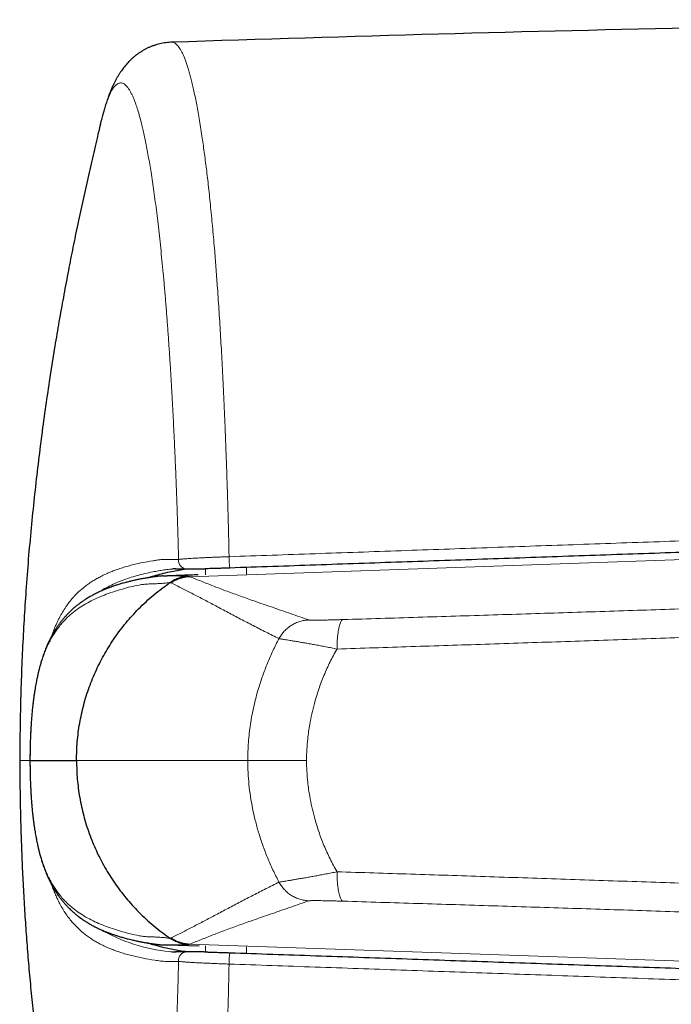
# Model space of a CAD drawing. Header units: millimetres. Extents: x 8 to 882, y 12 to 770.
# Tile 8 of 58: x 396 to 411, y 579 to 602. Entities that reach past the tile are written whole.
import ezdxf

# ---------------------------------------------------------------- set-up
doc = ezdxf.new("R2010")
doc.units = ezdxf.units.MM

msp = doc.modelspace()

# ---------------------------------------------------------------- linework, layer by layer
at = {"color": 7, "linetype": 'Continuous', "lineweight": 30}
for p, q in [((397.826, 599.195), (397.85, 599.296)), ((399.244, 588.987), (399.336, 588.988)), ((396.233, 584.818), (397.277, 584.818)), ((396.233, 584.818), (396.234, 584.818)), ((399.244, 580.648), (399.356, 580.647)), ((399.356, 580.646), (400.062, 580.623))]:
    msp.add_line(p, q, dxfattribs=at)
at = {"color": 252, "linetype": 'Continuous', "lineweight": 0}
for p, q in [((399.852, 588.97), (423.582, 589.799)), ((400.207, 589.011), (400.203, 589.151)), ((401.132, 589.183), (401.135, 589.032)), ((397.277, 584.818), (397.285, 584.818)), ((397.285, 584.818), (401.161, 584.818)), ((402.492, 584.818), (401.161, 584.818)), ((399.852, 580.665), (423.582, 579.837)), ((400.203, 580.485), (400.206, 580.624)), ((401.134, 580.604), (401.131, 580.453))]:
    msp.add_line(p, q, dxfattribs=at)
at = {"color": 252, "linetype": 'Continuous', "lineweight": 0, "flags": 128}
msp.add_lwpolyline([(399.451, 589.145), (399.446, 589.145), (399.396, 589.141), (399.396, 589.141), (399.396, 589.141)], dxfattribs=at)
at = {"color": 7, "linetype": 'Continuous', "lineweight": 30}
msp.add_arc((432.634, -399.27), 1000.876, 90.517329, 91.900487, dxfattribs=at)
at = {"color": 252, "linetype": 'Continuous', "lineweight": 0}
for centre, radius, start, end in [((399.79, 589.341), 0.195, 173.8414, 267.7852), ((403.537, 589.44), 2.798, 180.3518, 185.6111), ((399.787, 584.437), 3.962, 240.1605, 264.3433), ((399.79, 580.295), 0.195, 92.2068, 186.1588), ((403.537, 580.195), 2.798, 174.3889, 179.6482)]:
    msp.add_arc(centre, radius, start, end, dxfattribs=at)
at = {"color": 7, "linetype": 'Continuous', "lineweight": 30}
for points, knots in [([(399.442, 601.055), (399.42, 601.054), (399.376, 601.052), (399.308, 601.045), (399.239, 601.034), (399.171, 601.02), (399.105, 601.002), (399.04, 600.982), (398.977, 600.959), (398.916, 600.933), (398.857, 600.904), (398.801, 600.873), (398.746, 600.841), (398.694, 600.806), (398.644, 600.77), (398.597, 600.733), (398.551, 600.694), (398.507, 600.653), (398.465, 600.611), (398.426, 600.568), (398.388, 600.525), (398.352, 600.479), (398.317, 600.433), (398.282, 600.384), (398.249, 600.333), (398.216, 600.279), (398.184, 600.222), (398.151, 600.161), (398.119, 600.094), (398.086, 600.022), (398.052, 599.941), (398.017, 599.85), (397.981, 599.749), (397.945, 599.639), (397.913, 599.53), (397.882, 599.421), (397.863, 599.346), (397.852, 599.304), (397.851, 599.3)], [0, 0, 0, 0, 0.0160272, 0.0338946, 0.0517339, 0.0695591, 0.0873858, 0.1052309, 0.1231136, 0.1410559, 0.1590835, 0.1772267, 0.1955214, 0.21401, 0.2327423, 0.2517765, 0.27118, 0.2910732, 0.3119017, 0.3325703, 0.3540655, 0.3765046, 0.4000556, 0.4249165, 0.4513252, 0.4795721, 0.5100183, 0.5431198, 0.5794512, 0.6184975, 0.663206, 0.7133009, 0.7691543, 0.8291284, 0.8891256, 0.9402498, 0.9942444, 1, 1, 1, 1]), ([(397.826, 599.195), (397.801, 599.093), (397.734, 598.819), (397.628, 598.368), (397.507, 597.838), (397.388, 597.295), (397.274, 596.756), (397.165, 596.221), (397.062, 595.69), (396.962, 595.149), (396.864, 594.597), (396.77, 594.035), (396.677, 593.445), (396.585, 592.825), (396.496, 592.176), (396.413, 591.514), (396.336, 590.84), (396.265, 590.153), (396.201, 589.453), (396.147, 588.762), (396.102, 588.078), (396.065, 587.404), (396.036, 586.719), (396.016, 586.024), (396.004, 585.389), (396.004, 584.986), (396.004, 584.818)], [0, 0, 0, 0, 0.021796, 0.058571, 0.096131, 0.134476, 0.173606, 0.210165, 0.247386, 0.285267, 0.323811, 0.363019, 0.402892, 0.44715, 0.492205, 0.53806, 0.584719, 0.632186, 0.680465, 0.729564, 0.775296, 0.821727, 0.868863, 0.916712, 0.965282, 1, 1, 1, 1]), ([(416.332, 589.706), (416.33, 589.706), (415.678, 589.683), (414.378, 589.638), (412.432, 589.571), (410.485, 589.503), (408.538, 589.436), (406.592, 589.368), (404.645, 589.301), (402.699, 589.234), (401.401, 589.189), (400.752, 589.167)], [0, 0, 0, 0, 0.000445, 0.125383, 0.250322, 0.375263, 0.500204, 0.625152, 0.7501, 0.87505, 1, 1, 1, 1]), ([(398.889, 588.945), (398.902, 588.95), (398.963, 588.971), (399.085, 589.006), (399.254, 589.051), (399.429, 589.089), (399.602, 589.121), (399.716, 589.138), (399.773, 589.146)], [0, 0, 0, 0, 0.045743, 0.22784, 0.431266, 0.634727, 0.818569, 1, 1, 1, 1]), ([(399.532, 589.147), (399.52, 589.146), (399.492, 589.146), (399.465, 589.145), (399.451, 589.145)], [0, 0, 0, 0, 0.457479, 1, 1, 1, 1]), ([(399.528, 589.147), (399.537, 589.147), (399.565, 589.147), (399.616, 589.147), (399.692, 589.147), (399.748, 589.146), (399.783, 589.146)], [0, 0, 0, 0, 0.109472, 0.351382, 0.602241, 1, 1, 1, 1]), ([(399.782, 589.146), (399.783, 589.146), (399.79, 589.146), (399.809, 589.146), (399.838, 589.146), (399.869, 589.146), (399.904, 589.146), (399.941, 589.146), (399.981, 589.147), (400.023, 589.147), (400.068, 589.148), (400.115, 589.149), (400.155, 589.15), (400.181, 589.15), (400.189, 589.151)], [0, 0, 0, 0, 0.003103, 0.105737, 0.205005, 0.301946, 0.397398, 0.492045, 0.586019, 0.679382, 0.772168, 0.864409, 0.956077, 1, 1, 1, 1]), ([(400.752, 589.167), (400.724, 589.166), (400.668, 589.164), (400.584, 589.161), (400.501, 589.159), (400.419, 589.156), (400.341, 589.154), (400.266, 589.152), (400.218, 589.151), (400.195, 589.151)], [0, 0, 0, 0, 0.140694, 0.282386, 0.427209, 0.573107, 0.713775, 0.855402, 1, 1, 1, 1]), ([(399.247, 588.988), (399.237, 588.987), (399.218, 588.987), (399.192, 588.985), (399.169, 588.984), (399.15, 588.982), (399.137, 588.981), (399.124, 588.979), (399.115, 588.978), (399.109, 588.977), (399.102, 588.976), (399.092, 588.975), (399.076, 588.973), (399.054, 588.97), (399.029, 588.966), (399.001, 588.962), (398.972, 588.958), (398.942, 588.954), (398.914, 588.949), (398.879, 588.944), (398.838, 588.937), (398.792, 588.929), (398.749, 588.921), (398.711, 588.913), (398.675, 588.906), (398.64, 588.898), (398.606, 588.891), (398.571, 588.883), (398.536, 588.875), (398.498, 588.866), (398.458, 588.856), (398.417, 588.846), (398.374, 588.834), (398.33, 588.822), (398.285, 588.809), (398.242, 588.796), (398.2, 588.783), (398.161, 588.77), (398.126, 588.758), (398.096, 588.748), (398.067, 588.738), (398.039, 588.727), (398.009, 588.716), (397.975, 588.703), (397.939, 588.689), (397.903, 588.674), (397.867, 588.658), (397.833, 588.643), (397.797, 588.626), (397.757, 588.607), (397.714, 588.586), (397.671, 588.564), (397.631, 588.542), (397.594, 588.521), (397.556, 588.499), (397.517, 588.475), (397.48, 588.452), (397.445, 588.428), (397.412, 588.406), (397.381, 588.384), (397.352, 588.362), (397.324, 588.341), (397.295, 588.318), (397.265, 588.294), (397.235, 588.269), (397.204, 588.242), (397.172, 588.213), (397.143, 588.185), (397.118, 588.161), (397.1, 588.142), (397.083, 588.125), (397.068, 588.11), (397.055, 588.095), (397.041, 588.08), (397.025, 588.063), (397.007, 588.042), (396.988, 588.019), (396.966, 587.993), (396.943, 587.964), (396.919, 587.934), (396.898, 587.905), (396.877, 587.876), (396.855, 587.845), (396.833, 587.813), (396.81, 587.777), (396.785, 587.737), (396.76, 587.694), (396.736, 587.652), (396.715, 587.615), (396.699, 587.584), (396.687, 587.559), (396.674, 587.534), (396.661, 587.507), (396.647, 587.477), (396.63, 587.441), (396.613, 587.4), (396.593, 587.354), (396.566, 587.286), (396.533, 587.196), (396.503, 587.104), (396.482, 587.034), (396.469, 586.988), (396.457, 586.945), (396.447, 586.91), (396.44, 586.882), (396.435, 586.861), (396.431, 586.845), (396.428, 586.832), (396.424, 586.819), (396.42, 586.802), (396.415, 586.779), (396.408, 586.747), (396.399, 586.707), (396.388, 586.658), (396.377, 586.599), (396.365, 586.536), (396.353, 586.468), (396.341, 586.397), (396.329, 586.317), (396.316, 586.229), (396.304, 586.131), (396.292, 586.023), (396.28, 585.909), (396.27, 585.789), (396.261, 585.665), (396.252, 585.533), (396.246, 585.402), (396.24, 585.272), (396.237, 585.144), (396.234, 585.011), (396.233, 584.901), (396.232, 584.836), (396.232, 584.818)], [0, 0, 0, 0, 0.00496, 0.00933, 0.013107, 0.016376, 0.019156, 0.020965, 0.022312, 0.02326, 0.024326, 0.025542, 0.02913, 0.033491, 0.038609, 0.044935, 0.051724, 0.058287, 0.064613, 0.070705, 0.082164, 0.092694, 0.102363, 0.111417, 0.119884, 0.127921, 0.136325, 0.144446, 0.153034, 0.162192, 0.171922, 0.182219, 0.192497, 0.204251, 0.215372, 0.225971, 0.236622, 0.247405, 0.255788, 0.263618, 0.27087, 0.277934, 0.285647, 0.294567, 0.304238, 0.313988, 0.323422, 0.332539, 0.3415, 0.352718, 0.364737, 0.376743, 0.387683, 0.397864, 0.408408, 0.419636, 0.430387, 0.440249, 0.449836, 0.459389, 0.467429, 0.475804, 0.484513, 0.493517, 0.502761, 0.512247, 0.522181, 0.532974, 0.539567, 0.545619, 0.551041, 0.555832, 0.560003, 0.564192, 0.569644, 0.575654, 0.582219, 0.589234, 0.597976, 0.60612, 0.613669, 0.621042, 0.628808, 0.636967, 0.645028, 0.655289, 0.664937, 0.67448, 0.683574, 0.689054, 0.69421, 0.69905, 0.704293, 0.710412, 0.717274, 0.724979, 0.733526, 0.742736, 0.761145, 0.779376, 0.786478, 0.793495, 0.799731, 0.804959, 0.808523, 0.811405, 0.813608, 0.815133, 0.816568, 0.818791, 0.821808, 0.826038, 0.831217, 0.837341, 0.844419, 0.852443, 0.85964, 0.867435, 0.875805, 0.884697, 0.894134, 0.904168, 0.914848, 0.924662, 0.934884, 0.945489, 0.956539, 0.96576, 0.975376, 0.985511, 0.995858, 1, 1, 1, 1]), ([(397.285, 584.818), (397.289, 584.958), (397.296, 585.24), (397.353, 585.658), (397.442, 586.071), (397.569, 586.474), (397.729, 586.864), (397.922, 587.24), (398.148, 587.597), (398.403, 587.933), (398.697, 588.258), (399.03, 588.567), (399.283, 588.751), (399.41, 588.842)], [0, 0, 0, 0, 0.089092, 0.178184, 0.267274, 0.356365, 0.445458, 0.53455, 0.623643, 0.712736, 0.801827, 0.900912, 1, 1, 1, 1]), ([(400.037, 589.013), (399.982, 589.011), (399.748, 589.003), (399.515, 588.995), (399.336, 588.989)], [0, 0, 0, 0, 0.234498, 1, 1, 1, 1]), ([(399.814, 588.98), (399.778, 588.977), (399.707, 588.971), (399.603, 588.943), (399.502, 588.902), (399.442, 588.863), (399.411, 588.843)], [0, 0, 0, 0, 0.247799, 0.498727, 0.750304, 1, 1, 1, 1]), ([(396.004, 584.818), (396.003, 584.729), (396.003, 584.476), (396.008, 584.056), (396.018, 583.552), (396.033, 583.035), (396.053, 582.506), (396.079, 581.964), (396.11, 581.426), (396.146, 580.891), (396.187, 580.361), (396.234, 579.821), (396.287, 579.269), (396.346, 578.707), (396.411, 578.144), (396.482, 577.579), (396.558, 577.012), (396.641, 576.437), (396.731, 575.851), (396.828, 575.256), (396.933, 574.651), (397.046, 574.036), (397.169, 573.401), (397.302, 572.747), (397.447, 572.071), (397.601, 571.386), (397.726, 570.849), (397.802, 570.541), (397.821, 570.465)], [0, 0, 0, 0, 0.018407, 0.052283, 0.087024, 0.122637, 0.159126, 0.196498, 0.23476, 0.27062, 0.307239, 0.344622, 0.382775, 0.421705, 0.461418, 0.500064, 0.539435, 0.57954, 0.620385, 0.661977, 0.704323, 0.747431, 0.791308, 0.838108, 0.88577, 0.934302, 0.983716, 1, 1, 1, 1]), ([(396.232, 584.818), (396.232, 584.799), (396.233, 584.734), (396.234, 584.624), (396.237, 584.491), (396.24, 584.364), (396.246, 584.234), (396.252, 584.102), (396.261, 583.97), (396.27, 583.847), (396.28, 583.727), (396.292, 583.612), (396.304, 583.504), (396.316, 583.406), (396.329, 583.318), (396.341, 583.239), (396.353, 583.168), (396.365, 583.1), (396.377, 583.036), (396.388, 582.978), (396.399, 582.929), (396.408, 582.889), (396.415, 582.856), (396.421, 582.833), (396.424, 582.817), (396.427, 582.806), (396.43, 582.796), (396.433, 582.783), (396.437, 582.767), (396.443, 582.743), (396.451, 582.711), (396.463, 582.668), (396.476, 582.62), (396.494, 582.561), (396.516, 582.494), (396.539, 582.426), (396.561, 582.366), (396.581, 582.313), (396.601, 582.264), (396.62, 582.219), (396.637, 582.181), (396.652, 582.147), (396.665, 582.12), (396.677, 582.096), (396.688, 582.073), (396.7, 582.05), (396.715, 582.021), (396.734, 581.987), (396.756, 581.948), (396.779, 581.908), (396.804, 581.868), (396.831, 581.827), (396.858, 581.786), (396.883, 581.75), (396.906, 581.719), (396.929, 581.689), (396.953, 581.658), (396.978, 581.627), (397.003, 581.597), (397.027, 581.571), (397.048, 581.547), (397.069, 581.525), (397.093, 581.5), (397.121, 581.472), (397.151, 581.443), (397.181, 581.415), (397.209, 581.389), (397.244, 581.359), (397.286, 581.324), (397.333, 581.287), (397.375, 581.257), (397.41, 581.231), (397.44, 581.21), (397.472, 581.189), (397.506, 581.167), (397.541, 581.146), (397.577, 581.124), (397.611, 581.105), (397.644, 581.086), (397.679, 581.067), (397.717, 581.048), (397.754, 581.029), (397.791, 581.012), (397.828, 580.995), (397.868, 580.977), (397.911, 580.958), (397.955, 580.94), (397.998, 580.924), (398.035, 580.91), (398.067, 580.898), (398.096, 580.888), (398.127, 580.877), (398.16, 580.866), (398.196, 580.854), (398.234, 580.842), (398.275, 580.829), (398.317, 580.817), (398.362, 580.804), (398.409, 580.792), (398.459, 580.779), (398.51, 580.766), (398.56, 580.755), (398.606, 580.744), (398.647, 580.736), (398.683, 580.728), (398.718, 580.721), (398.755, 580.714), (398.796, 580.706), (398.84, 580.698), (398.88, 580.692), (398.916, 580.686), (398.946, 580.681), (398.977, 580.677), (399.008, 580.672), (399.038, 580.668), (399.061, 580.665), (399.078, 580.662), (399.089, 580.661), (399.1, 580.66), (399.109, 580.658), (399.118, 580.657), (399.13, 580.656), (399.145, 580.654), (399.163, 580.652), (399.188, 580.651), (399.216, 580.649), (399.236, 580.648), (399.247, 580.648)], [0, 0, 0, 0, 0.004138, 0.014486, 0.024621, 0.034236, 0.043458, 0.054508, 0.065112, 0.075335, 0.085149, 0.095829, 0.105862, 0.115299, 0.124192, 0.132561, 0.140357, 0.147554, 0.155562, 0.162627, 0.168743, 0.173918, 0.178148, 0.181427, 0.183333, 0.184646, 0.185816, 0.187484, 0.189656, 0.192335, 0.197305, 0.203424, 0.210658, 0.218236, 0.230227, 0.242307, 0.251507, 0.260748, 0.26979, 0.27802, 0.285408, 0.291952, 0.297348, 0.302, 0.306531, 0.311339, 0.316424, 0.324815, 0.333635, 0.342544, 0.351818, 0.361903, 0.372273, 0.382019, 0.389346, 0.397138, 0.405527, 0.414512, 0.423268, 0.431087, 0.437967, 0.444321, 0.451943, 0.461044, 0.47109, 0.480535, 0.489318, 0.497811, 0.512878, 0.527196, 0.54061, 0.549454, 0.558318, 0.567342, 0.577066, 0.587481, 0.597521, 0.60694, 0.615857, 0.625577, 0.636082, 0.646489, 0.656295, 0.665515, 0.676639, 0.688236, 0.700255, 0.711581, 0.721765, 0.728989, 0.736383, 0.744378, 0.752944, 0.761596, 0.771912, 0.782123, 0.792716, 0.8039, 0.815674, 0.827658, 0.840844, 0.852963, 0.864133, 0.874552, 0.882219, 0.890381, 0.899075, 0.908336, 0.918399, 0.929296, 0.935765, 0.942497, 0.949496, 0.95668, 0.963137, 0.968615, 0.971113, 0.973336, 0.975236, 0.976791, 0.978229, 0.979841, 0.982367, 0.985841, 0.989848, 0.994565, 1, 1, 1, 1]), ([(397.285, 584.818), (397.289, 584.677), (397.296, 584.396), (397.353, 583.977), (397.442, 583.565), (397.569, 583.162), (397.729, 582.771), (397.922, 582.396), (398.148, 582.039), (398.403, 581.702), (398.697, 581.378), (399.03, 581.069), (399.283, 580.885), (399.41, 580.793)], [0, 0, 0, 0, 0.089092, 0.178184, 0.267274, 0.356365, 0.445458, 0.53455, 0.623643, 0.712736, 0.801827, 0.900912, 1, 1, 1, 1]), ([(399.789, 580.489), (399.767, 580.492), (399.666, 580.502), (399.491, 580.535), (399.269, 580.58), (399.067, 580.632), (398.944, 580.672), (398.888, 580.69)], [0, 0, 0, 0, 0.0685923, 0.312928, 0.5572624, 0.8019471, 1, 1, 1, 1]), ([(399.814, 580.656), (399.778, 580.659), (399.707, 580.664), (399.603, 580.693), (399.502, 580.734), (399.442, 580.773), (399.411, 580.792)], [0, 0, 0, 0, 0.247799, 0.498727, 0.750304, 1, 1, 1, 1]), ([(399.452, 580.491), (399.466, 580.49), (399.496, 580.489), (399.526, 580.489), (399.541, 580.489)], [0, 0, 0, 0, 0.477589, 1, 1, 1, 1]), ([(399.783, 580.489), (399.752, 580.489), (399.693, 580.488), (399.614, 580.488), (399.559, 580.488), (399.533, 580.489), (399.528, 580.489)], [0, 0, 0, 0, 0.356773, 0.676503, 0.931156, 1, 1, 1, 1]), ([(400.258, 580.483), (400.253, 580.484), (400.231, 580.484), (400.193, 580.485), (400.143, 580.486), (400.095, 580.487), (400.05, 580.488), (400.006, 580.488), (399.966, 580.489), (399.927, 580.489), (399.892, 580.49), (399.859, 580.49), (399.829, 580.49), (399.803, 580.49), (399.789, 580.489), (399.783, 580.489)], [0, 0, 0, 0, 0.0192885, 0.1002847, 0.1813588, 0.2622164, 0.3432423, 0.4250463, 0.5074313, 0.5904153, 0.6740135, 0.7582537, 0.8432015, 0.9288555, 1, 1, 1, 1]), ([(400.261, 580.483), (400.262, 580.483), (400.287, 580.483), (400.339, 580.481), (400.417, 580.479), (400.498, 580.477), (400.581, 580.475), (400.666, 580.472), (400.723, 580.47), (400.752, 580.469)], [0, 0, 0, 0, 0.003712, 0.17055, 0.338582, 0.500974, 0.664499, 0.831623, 1, 1, 1, 1]), ([(400.752, 580.469), (401.401, 580.447), (402.698, 580.402), (404.645, 580.335), (406.591, 580.267), (408.538, 580.2), (410.485, 580.132), (412.431, 580.065), (414.378, 579.997), (415.676, 579.952), (416.325, 579.929)], [0, 0, 0, 0, 0.124995, 0.249991, 0.374987, 0.499986, 0.624985, 0.749988, 0.874994, 1, 1, 1, 1])]:
    msp.add_open_spline(points, degree=3, knots=knots, dxfattribs=at)
at = {"color": 252, "linetype": 'Continuous', "lineweight": 0}
for points, knots in [([(400.739, 589.423), (400.736, 589.543), (400.731, 589.784), (400.722, 590.141), (400.712, 590.496), (400.703, 590.82), (400.693, 591.113), (400.685, 591.376), (400.676, 591.637), (400.665, 591.921), (400.653, 592.227), (400.64, 592.554), (400.626, 592.878), (400.611, 593.197), (400.596, 593.513), (400.58, 593.818), (400.564, 594.113), (400.547, 594.397), (400.531, 594.678), (400.513, 594.954), (400.495, 595.226), (400.478, 595.476), (400.461, 595.706), (400.445, 595.917), (400.429, 596.124), (400.411, 596.347), (400.391, 596.585), (400.368, 596.836), (400.345, 597.082), (400.322, 597.321), (400.298, 597.554), (400.274, 597.777), (400.25, 597.988), (400.226, 598.189), (400.201, 598.384), (400.176, 598.573), (400.151, 598.756), (400.124, 598.945), (400.094, 599.138), (400.062, 599.331), (400.031, 599.511), (400, 599.679), (399.968, 599.839), (399.936, 599.985), (399.905, 600.119), (399.875, 600.242), (399.844, 600.356), (399.813, 600.461), (399.782, 600.557), (399.752, 600.644), (399.721, 600.723), (399.689, 600.797), (399.655, 600.865), (399.619, 600.924), (399.585, 600.971), (399.55, 601.008), (399.516, 601.035), (399.483, 601.05), (399.458, 601.056), (399.444, 601.055), (399.441, 601.054)], [0, 0, 0, 0, 0.018012, 0.036023, 0.054074, 0.072125, 0.085812, 0.0995, 0.113204, 0.126909, 0.144578, 0.162249, 0.179919, 0.197671, 0.215426, 0.233178, 0.249897, 0.266617, 0.283335, 0.300123, 0.316914, 0.333702, 0.347387, 0.361072, 0.374773, 0.388475, 0.406139, 0.423806, 0.441471, 0.459218, 0.476968, 0.494715, 0.511427, 0.528141, 0.544853, 0.561635, 0.578419, 0.595201, 0.615518, 0.635849, 0.655318, 0.674788, 0.694306, 0.713824, 0.73197, 0.750116, 0.768301, 0.786486, 0.804207, 0.821928, 0.839686, 0.857443, 0.877846, 0.898264, 0.917816, 0.937369, 0.95697, 0.976572, 0.994796, 1, 1, 1, 1]), ([(397.85, 599.296), (397.86, 599.335), (397.88, 599.412), (397.91, 599.518), (397.941, 599.618), (397.973, 599.712), (398.006, 599.799), (398.039, 599.875), (398.072, 599.94), (398.103, 599.995), (398.134, 600.039), (398.165, 600.076), (398.198, 600.104), (398.231, 600.124), (398.264, 600.135), (398.297, 600.136), (398.329, 600.129), (398.362, 600.113), (398.395, 600.087), (398.429, 600.052), (398.465, 600.006), (398.5, 599.95), (398.533, 599.886), (398.566, 599.816), (398.597, 599.74), (398.632, 599.645), (398.672, 599.526), (398.715, 599.38), (398.753, 599.233), (398.788, 599.09), (398.818, 598.956), (398.849, 598.81), (398.88, 598.652), (398.911, 598.482), (398.942, 598.303), (398.974, 598.11), (399.006, 597.903), (399.038, 597.68), (399.07, 597.446), (399.101, 597.201), (399.132, 596.946), (399.162, 596.681), (399.191, 596.408), (399.22, 596.122), (399.249, 595.825), (399.276, 595.517), (399.303, 595.199), (399.329, 594.878), (399.353, 594.553), (399.376, 594.226), (399.399, 593.889), (399.42, 593.545), (399.441, 593.191), (399.461, 592.831), (399.48, 592.465), (399.498, 592.089), (399.516, 591.704), (399.532, 591.31), (399.548, 590.91), (399.562, 590.516), (399.575, 590.128), (399.586, 589.747), (399.593, 589.49), (399.597, 589.362)], [0, 0, 0, 0, 0.01474, 0.029482, 0.044222, 0.060093, 0.075969, 0.091846, 0.107717, 0.122176, 0.136636, 0.151094, 0.16633, 0.181571, 0.196811, 0.212047, 0.226789, 0.241532, 0.256274, 0.272158, 0.288047, 0.303936, 0.31982, 0.334198, 0.348579, 0.362957, 0.383157, 0.403363, 0.423563, 0.438212, 0.452862, 0.46751, 0.483278, 0.499051, 0.514823, 0.530591, 0.547728, 0.564868, 0.582005, 0.599392, 0.616789, 0.634189, 0.651586, 0.668973, 0.686847, 0.704728, 0.722609, 0.740482, 0.757626, 0.774773, 0.791916, 0.809313, 0.826719, 0.844129, 0.861535, 0.878932, 0.896821, 0.914717, 0.932613, 0.950502, 0.967, 0.983502, 1, 1, 1, 1]), ([(400.739, 589.423), (401.388, 589.446), (402.685, 589.491), (404.632, 589.559), (406.579, 589.627), (408.526, 589.695), (410.473, 589.763), (412.42, 589.831), (414.368, 589.899), (416.879, 589.988), (419.956, 590.096), (422.384, 590.182), (423.597, 590.224)], [0, 0, 0, 0, 0.085175, 0.170351, 0.255527, 0.340706, 0.425884, 0.511066, 0.596248, 0.681431, 0.840714, 1, 1, 1, 1]), ([(396.725, 587.632), (396.731, 587.649), (396.749, 587.704), (396.779, 587.78), (396.814, 587.865), (396.847, 587.939), (396.881, 588.009), (396.928, 588.1), (396.989, 588.204), (397.064, 588.318), (397.142, 588.421), (397.214, 588.506), (397.28, 588.576), (397.361, 588.654), (397.45, 588.73), (397.548, 588.804), (397.633, 588.862), (397.721, 588.915), (397.816, 588.968), (397.92, 589.019), (398.032, 589.069), (398.147, 589.114), (398.265, 589.155), (398.388, 589.193), (398.515, 589.229), (398.645, 589.26), (398.809, 589.296), (398.959, 589.321), (399.091, 589.343), (399.172, 589.355), (399.282, 589.364), (399.422, 589.363), (399.538, 589.362), (399.597, 589.362)], [0, 0, 0, 0, 0.009657, 0.03102, 0.047778, 0.064545, 0.081754, 0.098964, 0.13343, 0.167994, 0.202586, 0.236425, 0.260984, 0.285544, 0.334699, 0.366699, 0.398699, 0.430723, 0.462746, 0.500811, 0.538876, 0.576963, 0.61505, 0.65439, 0.69373, 0.733085, 0.77244, 0.839703, 0.862133, 0.884563, 0.906989, 0.953491, 1, 1, 1, 1]), ([(399.597, 589.362), (399.605, 589.363), (399.622, 589.365), (399.652, 589.368), (399.685, 589.371), (399.727, 589.374), (399.779, 589.378), (399.843, 589.382), (399.915, 589.387), (399.991, 589.391), (400.072, 589.395), (400.157, 589.4), (400.247, 589.404), (400.34, 589.408), (400.436, 589.412), (400.535, 589.416), (400.636, 589.419), (400.704, 589.422), (400.739, 589.423)], [0, 0, 0, 0, 0.048077, 0.096377, 0.144827, 0.193508, 0.260194, 0.327294, 0.395717, 0.464604, 0.530522, 0.59687, 0.66389, 0.731836, 0.797703, 0.864019, 0.931762, 1, 1, 1, 1]), ([(399.396, 589.141), (399.396, 589.141), (399.351, 589.136), (399.264, 589.124), (399.139, 589.103), (398.995, 589.076), (398.832, 589.042), (398.654, 588.997), (398.482, 588.946), (398.315, 588.887), (398.154, 588.821), (397.998, 588.744), (397.887, 588.683), (397.83, 588.643), (397.821, 588.638)], [0, 0, 0, 0, 0.00001, 0.072495, 0.144987, 0.21748, 0.32631, 0.43514, 0.544142, 0.653167, 0.76166, 0.870186, 0.980789, 1, 1, 1, 1]), ([(399.408, 588.841), (399.372, 588.836), (399.301, 588.827), (399.198, 588.818), (399.098, 588.813), (399, 588.809), (398.903, 588.805), (398.808, 588.801), (398.671, 588.776), (398.511, 588.745), (398.322, 588.692), (398.138, 588.637), (397.959, 588.574), (397.784, 588.504), (397.618, 588.426), (397.459, 588.339), (397.326, 588.252), (397.216, 588.17), (397.127, 588.095), (397.04, 588.013), (396.957, 587.923), (396.883, 587.832), (396.817, 587.74), (396.758, 587.65), (396.701, 587.551), (396.646, 587.445), (396.597, 587.336), (396.553, 587.226), (396.514, 587.116), (396.477, 586.997), (396.443, 586.878), (396.414, 586.759), (396.388, 586.644), (396.364, 586.52), (396.342, 586.392), (396.322, 586.261), (396.304, 586.127), (396.288, 585.985), (396.274, 585.836), (396.263, 585.688), (396.253, 585.545), (396.246, 585.407), (396.241, 585.266), (396.236, 585.121), (396.233, 584.971), (396.233, 584.87), (396.233, 584.818)], [0, 0, 0, 0, 0.022757, 0.04546, 0.068235, 0.091048, 0.113876, 0.136524, 0.158901, 0.200908, 0.242892, 0.284853, 0.329778, 0.374676, 0.419558, 0.464404, 0.509167, 0.537611, 0.566042, 0.594435, 0.62276, 0.650996, 0.673109, 0.695155, 0.717129, 0.73903, 0.760865, 0.778206, 0.795541, 0.81285, 0.830066, 0.84349, 0.856803, 0.870053, 0.883233, 0.89508, 0.906737, 0.91835, 0.929995, 0.941562, 0.951121, 0.960656, 0.970252, 0.97999, 0.989782, 1, 1, 1, 1]), ([(399.336, 588.988), (399.354, 588.989), (399.421, 588.99), (399.538, 588.988), (399.683, 588.984), (399.77, 588.981), (399.814, 588.98)], [0, 0, 0, 0, 0.108146, 0.405074, 0.702208, 1, 1, 1, 1]), ([(399.427, 588.829), (399.424, 588.831), (399.418, 588.836), (399.416, 588.843), (399.415, 588.846)], [0, 0, 0, 0, 0.4998892, 1, 1, 1, 1]), ([(399.852, 588.97), (399.827, 588.969), (399.777, 588.966), (399.702, 588.952), (399.629, 588.931), (399.558, 588.904), (399.49, 588.87), (399.448, 588.843), (399.427, 588.829)], [0, 0, 0, 0, 0.165418, 0.33233, 0.5, 0.66767, 0.834582, 1, 1, 1, 1]), ([(399.814, 588.98), (399.822, 588.978), (399.837, 588.975), (399.847, 588.972), (399.852, 588.97)], [0, 0, 0, 0, 0.500128, 1, 1, 1, 1]), ([(399.852, 588.97), (399.944, 588.934), (400.126, 588.862), (400.405, 588.751), (400.694, 588.641), (400.994, 588.532), (401.336, 588.411), (401.719, 588.279), (402.133, 588.136), (402.407, 588.04), (402.544, 587.992)], [0, 0, 0, 0, 0.112003, 0.224002, 0.335997, 0.447993, 0.559991, 0.706659, 0.853329, 1, 1, 1, 1]), ([(401.868, 587.571), (401.771, 587.619), (401.575, 587.717), (401.285, 587.865), (400.997, 588.014), (400.714, 588.164), (400.441, 588.309), (400.178, 588.448), (399.923, 588.58), (399.675, 588.708), (399.51, 588.789), (399.427, 588.829)], [0, 0, 0, 0, 0.111991, 0.223983, 0.335977, 0.447978, 0.559986, 0.669996, 0.780004, 0.890006, 1, 1, 1, 1]), ([(403.317, 588.001), (403.6, 588.01), (404.165, 588.027), (405.014, 588.053), (405.864, 588.08), (406.714, 588.106), (407.56, 588.133), (408.403, 588.16), (409.243, 588.187), (410.083, 588.214), (410.995, 588.244), (411.978, 588.277), (413.031, 588.312), (414.086, 588.347), (415.143, 588.383), (416.2, 588.42), (417.259, 588.456), (417.966, 588.481), (418.32, 588.493)], [0, 0, 0, 0, 0.057372, 0.114598, 0.17171, 0.22874, 0.285725, 0.34169, 0.397668, 0.453667, 0.509694, 0.579598, 0.649549, 0.71954, 0.789565, 0.859628, 0.929752, 1, 1, 1, 1]), ([(402.544, 587.992), (402.51, 587.99), (402.442, 587.985), (402.341, 587.961), (402.243, 587.924), (402.149, 587.874), (402.062, 587.811), (401.986, 587.739), (401.92, 587.659), (401.885, 587.6), (401.868, 587.571)], [0, 0, 0, 0, 0.121274, 0.245686, 0.372283, 0.5, 0.627717, 0.754314, 0.878726, 1, 1, 1, 1]), ([(402.544, 587.992), (402.547, 587.991), (402.553, 587.99), (402.577, 587.989), (402.612, 587.988), (402.658, 587.988), (402.714, 587.988), (402.779, 587.989), (402.853, 587.99), (402.935, 587.991), (403.023, 587.993), (403.117, 587.996), (403.215, 587.998), (403.283, 588), (403.317, 588.001)], [0, 0, 0, 0, 0.080836, 0.161276, 0.242242, 0.323763, 0.405514, 0.487771, 0.570788, 0.654788, 0.739816, 0.825801, 0.912595, 1, 1, 1, 1]), ([(403.317, 588.001), (403.311, 588), (403.299, 587.996), (403.282, 587.979), (403.265, 587.951), (403.249, 587.913), (403.234, 587.865), (403.221, 587.807), (403.209, 587.74), (403.199, 587.667), (403.191, 587.588), (403.186, 587.505), (403.182, 587.421), (403.181, 587.364), (403.181, 587.336)], [0, 0, 0, 0, 0.078347, 0.159284, 0.242418, 0.327281, 0.413336, 0.5, 0.586664, 0.672719, 0.757582, 0.840716, 0.921653, 1, 1, 1, 1]), ([(418.281, 587.854), (417.925, 587.841), (417.212, 587.815), (416.144, 587.776), (415.078, 587.738), (414.013, 587.7), (412.949, 587.662), (411.887, 587.625), (410.893, 587.591), (409.966, 587.559), (409.106, 587.53), (408.247, 587.501), (407.389, 587.473), (406.538, 587.444), (405.693, 587.417), (404.854, 587.39), (404.017, 587.363), (403.46, 587.345), (403.181, 587.336)], [0, 0, 0, 0, 0.070365, 0.140644, 0.210842, 0.280975, 0.351057, 0.421106, 0.491138, 0.548032, 0.604933, 0.661847, 0.718786, 0.775759, 0.831757, 0.887797, 0.943879, 1, 1, 1, 1]), ([(401.161, 584.818), (401.161, 584.818), (401.161, 584.886), (401.164, 585.022), (401.176, 585.225), (401.195, 585.429), (401.222, 585.633), (401.256, 585.837), (401.298, 586.041), (401.348, 586.244), (401.413, 586.476), (401.497, 586.734), (401.606, 587.018), (401.728, 587.298), (401.821, 587.48), (401.868, 587.571)], [0, 0, 0, 0, 0.000021, 0.07088, 0.141995, 0.213111, 0.285017, 0.356923, 0.429603, 0.502284, 0.575191, 0.680861, 0.786531, 0.893131, 1, 1, 1, 1]), ([(403.181, 587.336), (403.139, 587.345), (403.055, 587.362), (402.931, 587.386), (402.81, 587.409), (402.693, 587.431), (402.581, 587.451), (402.474, 587.47), (402.374, 587.487), (402.28, 587.503), (402.195, 587.517), (402.117, 587.53), (402.049, 587.541), (401.991, 587.55), (401.943, 587.558), (401.906, 587.564), (401.88, 587.568), (401.872, 587.57), (401.868, 587.571)], [0, 0, 0, 0, 0.061346, 0.123048, 0.185018, 0.247171, 0.309432, 0.371749, 0.434095, 0.496481, 0.558973, 0.621628, 0.684494, 0.747643, 0.810751, 0.873635, 0.93661, 1, 1, 1, 1]), ([(403.181, 587.336), (403.154, 587.288), (403.099, 587.192), (403.024, 587.044), (402.952, 586.894), (402.886, 586.74), (402.824, 586.584), (402.767, 586.426), (402.715, 586.265), (402.661, 586.079), (402.609, 585.868), (402.567, 585.657), (402.537, 585.47), (402.514, 585.281), (402.496, 585.064), (402.493, 584.9), (402.492, 584.818)], [0, 0, 0, 0, 0.06276, 0.125696, 0.188632, 0.252113, 0.315594, 0.379614, 0.443635, 0.50782, 0.599228, 0.690635, 0.752142, 0.813648, 0.906826, 1, 1, 1, 1]), ([(396.238, 584.818), (396.219, 584.818), (396.129, 584.818), (396.051, 584.818), (395.995, 584.818), (396.007, 584.818), (396.008, 584.818)], [0, 0, 0, 0, 0.114869, 0.522018, 0.92983, 1, 1, 1, 1]), ([(399.408, 580.795), (399.372, 580.799), (399.301, 580.808), (399.198, 580.817), (399.098, 580.823), (399, 580.827), (398.903, 580.83), (398.808, 580.834), (398.671, 580.86), (398.511, 580.891), (398.322, 580.943), (398.138, 580.999), (397.959, 581.061), (397.784, 581.132), (397.618, 581.209), (397.459, 581.297), (397.326, 581.383), (397.216, 581.466), (397.127, 581.541), (397.04, 581.622), (396.957, 581.712), (396.883, 581.803), (396.817, 581.895), (396.758, 581.986), (396.701, 582.084), (396.646, 582.191), (396.597, 582.3), (396.553, 582.41), (396.514, 582.519), (396.477, 582.638), (396.443, 582.758), (396.414, 582.876), (396.388, 582.992), (396.364, 583.116), (396.342, 583.244), (396.322, 583.375), (396.304, 583.509), (396.288, 583.651), (396.274, 583.8), (396.263, 583.947), (396.253, 584.09), (396.246, 584.228), (396.241, 584.37), (396.236, 584.515), (396.233, 584.665), (396.233, 584.766), (396.233, 584.818)], [0, 0, 0, 0, 0.022757, 0.04546, 0.068235, 0.091048, 0.113876, 0.136524, 0.158901, 0.200908, 0.242892, 0.284853, 0.329778, 0.374676, 0.419558, 0.464404, 0.509167, 0.537611, 0.566042, 0.594435, 0.62276, 0.650996, 0.673109, 0.695155, 0.717129, 0.73903, 0.760865, 0.778206, 0.795541, 0.81285, 0.830066, 0.84349, 0.856803, 0.870053, 0.883233, 0.89508, 0.906737, 0.91835, 0.929995, 0.941562, 0.951121, 0.960656, 0.970252, 0.97999, 0.989782, 1, 1, 1, 1]), ([(401.161, 584.818), (401.161, 584.818), (401.161, 584.727), (401.166, 584.545), (401.187, 584.274), (401.221, 584.002), (401.269, 583.73), (401.33, 583.458), (401.405, 583.182), (401.497, 582.901), (401.606, 582.617), (401.728, 582.337), (401.822, 582.156), (401.868, 582.065)], [0, 0, 0, 0, 0.000021, 0.094813, 0.189669, 0.28447, 0.381352, 0.478292, 0.575181, 0.680853, 0.786526, 0.893263, 1, 1, 1, 1]), ([(403.181, 582.299), (403.154, 582.347), (403.099, 582.444), (403.024, 582.591), (402.952, 582.742), (402.886, 582.895), (402.824, 583.051), (402.767, 583.21), (402.715, 583.371), (402.661, 583.557), (402.609, 583.768), (402.567, 583.979), (402.537, 584.165), (402.514, 584.354), (402.496, 584.572), (402.493, 584.736), (402.492, 584.818)], [0, 0, 0, 0, 0.06276, 0.125696, 0.188632, 0.252113, 0.315594, 0.379614, 0.443635, 0.50782, 0.599228, 0.690635, 0.752142, 0.813648, 0.906826, 1, 1, 1, 1]), ([(403.181, 582.299), (403.139, 582.291), (403.055, 582.273), (402.931, 582.249), (402.81, 582.226), (402.693, 582.205), (402.581, 582.184), (402.474, 582.165), (402.374, 582.148), (402.28, 582.132), (402.195, 582.118), (402.117, 582.105), (402.049, 582.094), (401.991, 582.085), (401.943, 582.077), (401.906, 582.071), (401.88, 582.067), (401.872, 582.066), (401.868, 582.065)], [0, 0, 0, 0, 0.061346, 0.123048, 0.185018, 0.247171, 0.309432, 0.371749, 0.434095, 0.496481, 0.558973, 0.621628, 0.684494, 0.747643, 0.810751, 0.873635, 0.93661, 1, 1, 1, 1]), ([(418.281, 581.782), (417.925, 581.795), (417.212, 581.821), (416.144, 581.86), (415.078, 581.898), (414.013, 581.936), (412.949, 581.973), (411.887, 582.01), (410.893, 582.044), (409.966, 582.076), (409.106, 582.105), (408.247, 582.134), (407.389, 582.163), (406.538, 582.191), (405.693, 582.219), (404.854, 582.246), (404.017, 582.273), (403.46, 582.29), (403.181, 582.299)], [0, 0, 0, 0, 0.070365, 0.140644, 0.210842, 0.280975, 0.351057, 0.421106, 0.491138, 0.548032, 0.604933, 0.661847, 0.718786, 0.775759, 0.831757, 0.887797, 0.943879, 1, 1, 1, 1]), ([(403.317, 581.634), (403.311, 581.636), (403.299, 581.639), (403.282, 581.657), (403.265, 581.684), (403.249, 581.722), (403.234, 581.771), (403.221, 581.829), (403.209, 581.895), (403.199, 581.969), (403.191, 582.048), (403.186, 582.13), (403.182, 582.214), (403.181, 582.271), (403.181, 582.299)], [0, 0, 0, 0, 0.078347, 0.159284, 0.242418, 0.327281, 0.413336, 0.5, 0.586664, 0.672719, 0.757582, 0.840716, 0.921653, 1, 1, 1, 1]), ([(399.597, 580.274), (399.551, 580.273), (399.459, 580.272), (399.324, 580.271), (399.189, 580.28), (399.01, 580.305), (398.834, 580.335), (398.662, 580.372), (398.532, 580.403), (398.406, 580.437), (398.283, 580.475), (398.163, 580.516), (398.047, 580.56), (397.934, 580.61), (397.83, 580.661), (397.733, 580.714), (397.643, 580.767), (397.556, 580.826), (397.455, 580.901), (397.364, 580.978), (397.282, 581.058), (397.215, 581.129), (397.142, 581.214), (397.065, 581.316), (396.993, 581.425), (396.925, 581.54), (396.87, 581.648), (396.822, 581.751), (396.782, 581.848), (396.749, 581.931), (396.731, 581.986), (396.725, 582.004)], [0, 0, 0, 0, 0.036456, 0.0729138, 0.1103959, 0.1478814, 0.2229136, 0.2620026, 0.3010914, 0.3401947, 0.379298, 0.4175982, 0.4558982, 0.4942193, 0.5325402, 0.5650892, 0.5976379, 0.6302088, 0.6627796, 0.713163, 0.7383733, 0.7635835, 0.7971637, 0.8315876, 0.8660361, 0.8965479, 0.9270887, 0.9480322, 0.9689913, 0.9900491, 1, 1, 1, 1]), ([(401.868, 582.065), (401.771, 582.016), (401.575, 581.918), (401.285, 581.77), (400.997, 581.621), (400.714, 581.472), (400.441, 581.326), (400.178, 581.188), (399.923, 581.056), (399.675, 580.927), (399.51, 580.847), (399.427, 580.806)], [0, 0, 0, 0, 0.111991, 0.223983, 0.335977, 0.447978, 0.559986, 0.669996, 0.780004, 0.890006, 1, 1, 1, 1]), ([(402.544, 581.643), (402.51, 581.646), (402.442, 581.651), (402.341, 581.675), (402.243, 581.712), (402.149, 581.762), (402.062, 581.824), (401.986, 581.897), (401.92, 581.977), (401.885, 582.036), (401.868, 582.065)], [0, 0, 0, 0, 0.121274, 0.245686, 0.372283, 0.5, 0.627717, 0.754314, 0.878726, 1, 1, 1, 1]), ([(399.852, 580.665), (399.944, 580.701), (400.126, 580.773), (400.405, 580.885), (400.694, 580.994), (400.994, 581.104), (401.336, 581.224), (401.719, 581.356), (402.133, 581.5), (402.407, 581.595), (402.544, 581.643)], [0, 0, 0, 0, 0.112003, 0.224002, 0.335997, 0.447993, 0.559991, 0.706659, 0.853329, 1, 1, 1, 1]), ([(402.544, 581.643), (402.547, 581.644), (402.553, 581.645), (402.577, 581.646), (402.612, 581.647), (402.658, 581.648), (402.714, 581.647), (402.779, 581.647), (402.853, 581.646), (402.935, 581.644), (403.023, 581.642), (403.117, 581.64), (403.215, 581.637), (403.283, 581.635), (403.317, 581.634)], [0, 0, 0, 0, 0.080836, 0.161276, 0.242242, 0.323763, 0.405514, 0.487771, 0.570788, 0.654788, 0.739816, 0.825801, 0.912595, 1, 1, 1, 1]), ([(403.317, 581.634), (403.6, 581.626), (404.165, 581.608), (405.014, 581.582), (405.864, 581.556), (406.714, 581.529), (407.56, 581.503), (408.403, 581.476), (409.243, 581.449), (410.083, 581.421), (410.995, 581.391), (411.978, 581.359), (413.031, 581.324), (414.086, 581.288), (415.143, 581.252), (416.2, 581.216), (417.259, 581.179), (417.966, 581.155), (418.32, 581.142)], [0, 0, 0, 0, 0.057372, 0.114598, 0.17171, 0.22874, 0.285725, 0.34169, 0.397668, 0.453667, 0.509694, 0.579598, 0.649549, 0.71954, 0.789565, 0.859628, 0.929752, 1, 1, 1, 1]), ([(399.356, 580.647), (399.367, 580.647), (399.428, 580.646), (399.538, 580.648), (399.683, 580.651), (399.77, 580.654), (399.814, 580.656)], [0, 0, 0, 0, 0.069993, 0.379623, 0.689469, 1, 1, 1, 1]), ([(399.427, 580.806), (399.424, 580.804), (399.418, 580.8), (399.416, 580.793), (399.415, 580.789)], [0, 0, 0, 0, 0.499889, 1, 1, 1, 1]), ([(399.852, 580.665), (399.827, 580.667), (399.777, 580.67), (399.702, 580.684), (399.629, 580.704), (399.558, 580.732), (399.49, 580.765), (399.448, 580.793), (399.427, 580.806)], [0, 0, 0, 0, 0.165418, 0.33233, 0.5, 0.66767, 0.834582, 1, 1, 1, 1]), ([(399.814, 580.656), (399.822, 580.657), (399.837, 580.66), (399.847, 580.664), (399.852, 580.665)], [0, 0, 0, 0, 0.500128, 1, 1, 1, 1]), ([(399.396, 580.495), (399.396, 580.495), (399.413, 580.493), (399.432, 580.491), (399.45, 580.491), (399.452, 580.491)], [0, 0, 0, 0, 0.000346, 0.886381, 1, 1, 1, 1]), ([(397.85, 570.342), (397.85, 570.341), (397.86, 570.299), (397.88, 570.224), (397.91, 570.118), (397.941, 570.017), (397.973, 569.923), (398.006, 569.837), (398.039, 569.76), (398.072, 569.695), (398.103, 569.641), (398.134, 569.596), (398.165, 569.56), (398.198, 569.531), (398.231, 569.511), (398.264, 569.501), (398.297, 569.499), (398.329, 569.507), (398.362, 569.523), (398.395, 569.548), (398.429, 569.583), (398.465, 569.63), (398.5, 569.686), (398.533, 569.749), (398.566, 569.82), (398.597, 569.896), (398.632, 569.991), (398.672, 570.109), (398.715, 570.256), (398.753, 570.403), (398.788, 570.545), (398.818, 570.68), (398.849, 570.825), (398.88, 570.983), (398.911, 571.153), (398.942, 571.332), (398.974, 571.525), (399.006, 571.733), (399.038, 571.956), (399.07, 572.19), (399.101, 572.434), (399.132, 572.689), (399.162, 572.954), (399.191, 573.228), (399.22, 573.513), (399.249, 573.81), (399.276, 574.119), (399.303, 574.436), (399.329, 574.757), (399.353, 575.082), (399.376, 575.41), (399.399, 575.746), (399.42, 576.091), (399.441, 576.444), (399.461, 576.805), (399.48, 577.171), (399.498, 577.546), (399.516, 577.931), (399.532, 578.326), (399.548, 578.725), (399.562, 579.12), (399.575, 579.508), (399.586, 579.889), (399.593, 580.145), (399.597, 580.274)], [0, 0, 0, 0, 0.000358, 0.015092, 0.029829, 0.044563, 0.060429, 0.0763, 0.092171, 0.108036, 0.122489, 0.136945, 0.151398, 0.166628, 0.181864, 0.197099, 0.212329, 0.227065, 0.241803, 0.25654, 0.272418, 0.288301, 0.304185, 0.320063, 0.334436, 0.348811, 0.363185, 0.383378, 0.403576, 0.423769, 0.438412, 0.453057, 0.4677, 0.483463, 0.49923, 0.514997, 0.530759, 0.54789, 0.565024, 0.582154, 0.599535, 0.616926, 0.63432, 0.651711, 0.669091, 0.686959, 0.704833, 0.722708, 0.740575, 0.757713, 0.774853, 0.791991, 0.809381, 0.826781, 0.844185, 0.861585, 0.878975, 0.896858, 0.914747, 0.932637, 0.95052, 0.967012, 0.983508, 1, 1, 1, 1]), ([(400.739, 580.213), (400.736, 580.092), (400.731, 579.852), (400.722, 579.494), (400.712, 579.139), (400.702, 578.813), (400.693, 578.515), (400.684, 578.244), (400.675, 577.976), (400.664, 577.686), (400.652, 577.376), (400.638, 577.047), (400.624, 576.721), (400.609, 576.399), (400.593, 576.08), (400.575, 575.729), (400.554, 575.347), (400.532, 574.981), (400.512, 574.668), (400.495, 574.403), (400.477, 574.155), (400.461, 573.923), (400.444, 573.707), (400.428, 573.494), (400.409, 573.266), (400.388, 573.025), (400.366, 572.773), (400.343, 572.526), (400.319, 572.285), (400.294, 572.05), (400.267, 571.795), (400.235, 571.522), (400.199, 571.235), (400.163, 570.962), (400.127, 570.713), (400.093, 570.489), (400.06, 570.292), (400.028, 570.109), (399.997, 569.941), (399.965, 569.782), (399.933, 569.637), (399.903, 569.506), (399.873, 569.387), (399.843, 569.276), (399.813, 569.173), (399.782, 569.078), (399.752, 568.991), (399.721, 568.912), (399.688, 568.837), (399.653, 568.768), (399.617, 568.708), (399.582, 568.66), (399.547, 568.624), (399.513, 568.599), (399.48, 568.584), (399.456, 568.579), (399.444, 568.581), (399.441, 568.581)], [0, 0, 0, 0, 0.018012, 0.036023, 0.054074, 0.072125, 0.086204, 0.100282, 0.114379, 0.128477, 0.146307, 0.164139, 0.18197, 0.199886, 0.217804, 0.23572, 0.260166, 0.284613, 0.300975, 0.31734, 0.333702, 0.347778, 0.361854, 0.375948, 0.390043, 0.407868, 0.425696, 0.443522, 0.461433, 0.479346, 0.497257, 0.521694, 0.546131, 0.570665, 0.595199, 0.616326, 0.637467, 0.657037, 0.676607, 0.696227, 0.715846, 0.733485, 0.751123, 0.768798, 0.786472, 0.804197, 0.821921, 0.839682, 0.857442, 0.878658, 0.899889, 0.919543, 0.939196, 0.958899, 0.978603, 0.996318, 1, 1, 1, 1]), ([(400.739, 580.213), (400.694, 580.214), (400.604, 580.217), (400.47, 580.222), (400.341, 580.228), (400.217, 580.233), (400.101, 580.239), (399.991, 580.244), (399.891, 580.25), (399.8, 580.256), (399.729, 580.261), (399.674, 580.266), (399.631, 580.27), (399.608, 580.273), (399.597, 580.274)], [0, 0, 0, 0, 0.089288, 0.178859, 0.268151, 0.357131, 0.446385, 0.535376, 0.625645, 0.716184, 0.806468, 0.870947, 0.935518, 1, 1, 1, 1]), ([(423.597, 579.411), (422.384, 579.454), (419.956, 579.54), (416.879, 579.648), (414.368, 579.736), (412.421, 579.805), (410.474, 579.873), (408.527, 579.941), (406.58, 580.009), (404.633, 580.077), (402.686, 580.145), (401.388, 580.19), (400.739, 580.213)], [0, 0, 0, 0, 0.159284, 0.318569, 0.403744, 0.488919, 0.574095, 0.659272, 0.744453, 0.829634, 0.914817, 1, 1, 1, 1])]:
    msp.add_open_spline(points, degree=3, knots=knots, dxfattribs=at)

doc.saveas('drawing.dxf')
